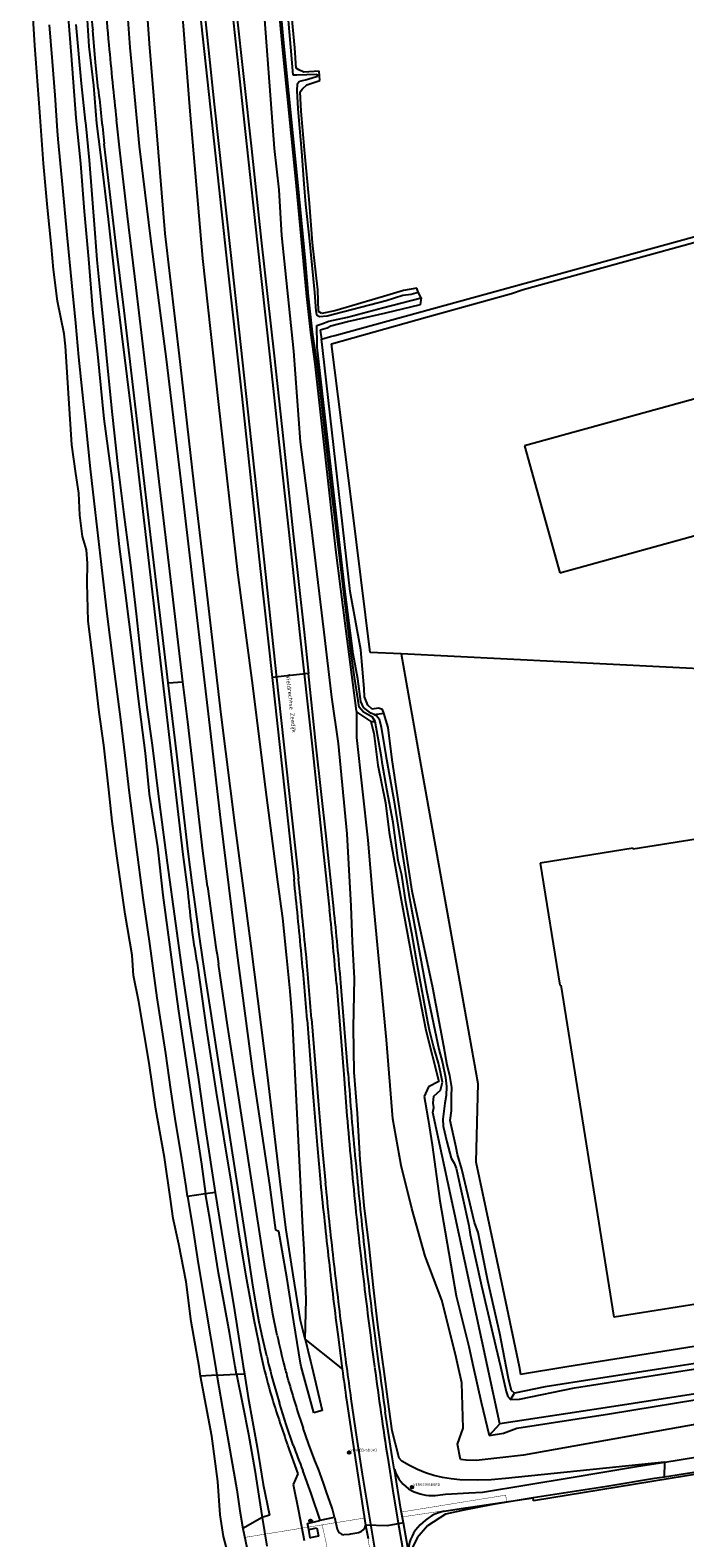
# Model space of a CAD drawing. Header units: metres. Extents: x 102000 to 105000, y 414600 to 420766.
# Tile 136 of 206: x 102595 to 102753, y 419359 to 419722. Entities that reach past the tile are written whole.
import ezdxf

# ---------------------------------------------------------------- set-up
doc = ezdxf.new("R2010")
doc.units = ezdxf.units.M
doc.layers.get('0').update_dxf_attribs({"color": 8})
doc.layers.add('00-Ontwerp DKIV', color=8, linetype='Continuous', lineweight=0)
doc.styles.add('MtXpl_NLCS-ISO', font='NLCS-ISO.ttf')
doc.styles.add('NLCS-ISO', font='NLCS-ISO.ttf')

msp = doc.modelspace()

# ---------------------------------------------------------------- linework, layer by layer
for p, q in [((102596.1, 419718.3), (102594.94, 419735.91)), ((102619.06, 419717.84), (102617.89, 419733.3)), ((102623.72, 419718.74), (102622.64, 419733.29)), ((102636.19, 419733.15), (102639.31, 419704.17)), ((102633.46, 419702.47), (102631.15, 419732.52)), ((102635.1, 419732.88), (102638.33, 419703.53)), ((102654.45, 419731.28), (102655.65, 419717.99)), ((102656.15, 419718.04), (102654.95, 419731.3)), ((102656.59, 419730.01), (102657.63, 419717.92)), ((102603.84, 419728.1), (102604.83, 419715.91)), ((102608.54, 419727.08), (102609.09, 419718.06)), ((102643.58, 419726.66), (102647.16, 419693.85)), ((102644.61, 419726.82), (102648.27, 419693.4)), ((102653.8, 419693.49), (102651.22, 419727.77)), ((102658.68, 419717.72), (102657.65, 419728.71)), ((102600.29, 419714.45), (102599.6, 419723.26)), ((102605.93, 419723.39), (102607.21, 419709.14)), ((102610.71, 419714.21), (102610.01, 419721.99)), ((102625.89, 419692.59), (102623.72, 419718.74)), ((102597.26, 419702.25), (102596.1, 419718.3)), ((102604.83, 419715.91), (102605.96, 419700.87)), ((102609.09, 419718.06), (102610.21, 419708.69)), ((102621.28, 419694.07), (102619.06, 419717.84)), ((102655.65, 419717.99), (102658.96, 419685.3)), ((102659.46, 419685.35), (102656.15, 419718.04)), ((102657.63, 419717.92), (102658.21, 419711.21)), ((102659.01, 419712.83), (102658.68, 419717.72)), ((102600.99, 419706.34), (102600.29, 419714.45)), ((102611.34, 419707.89), (102610.71, 419714.21)), ((102658.21, 419711.21), (102659.23, 419711.21)), ((102659.65, 419712.4), (102659.01, 419712.83)), ((102659.23, 419711.21), (102664, 419711.36)), ((102660.9, 419711.87), (102659.65, 419712.4)), ((102664.58, 419712.13), (102660.9, 419711.87)), ((102664, 419711.36), (102664.14, 419710.83)), ((102664.74, 419709.86), (102664.58, 419712.13)), ((102607.21, 419709.14), (102608.22, 419700.09)), ((102610.21, 419708.69), (102610.96, 419699.53)), ((102659.29, 419708.97), (102659.16, 419707.46)), ((102659.85, 419709.61), (102659.29, 419708.97)), ((102661.86, 419710.14), (102659.85, 419709.61)), ((102659.98, 419707.16), (102660.59, 419707.85)), ((102660.59, 419707.85), (102661.56, 419708.82)), ((102661.56, 419708.82), (102664.74, 419709.86)), ((102664.14, 419710.83), (102661.86, 419710.14)), ((102601.54, 419697.75), (102600.99, 419706.34)), ((102639.31, 419704.17), (102643.2, 419668.39)), ((102659.16, 419707.46), (102659.4, 419703.07)), ((102660.27, 419702.5), (102659.98, 419707.16)), ((102598.14, 419689.85), (102597.26, 419702.25)), ((102605.96, 419700.87), (102607.03, 419689.84)), ((102616.64, 419692.39), (102615.73, 419700.37)), ((102636.58, 419667), (102633.46, 419702.47)), ((102638.33, 419703.53), (102642.2, 419667.79)), ((102659.4, 419703.07), (102660.32, 419692.79)), ((102661.04, 419693.14), (102660.27, 419702.5)), ((102601.68, 419695.69), (102601.54, 419697.75)), ((102608.22, 419700.09), (102608.26, 419699.74)), ((102608.26, 419699.74), (102609.15, 419690.69)), ((102610.96, 419699.53), (102611.91, 419691.99)), ((102602.8, 419684.03), (102601.68, 419695.69)), ((102613.41, 419689.21), (102612.79, 419694.63)), ((102624.02, 419671.71), (102621.28, 419694.07)), ((102647.16, 419693.85), (102649.67, 419670.95)), ((102648.27, 419693.4), (102650.62, 419671.41)), ((102654.94, 419683.52), (102653.8, 419693.49)), ((102661.86, 419684.62), (102661.04, 419693.14)), ((102599.09, 419679.28), (102598.14, 419689.85)), ((102607.03, 419689.84), (102607.98, 419678.28)), ((102609.15, 419690.69), (102610.5, 419673.08)), ((102611.91, 419691.99), (102613.71, 419676.43)), ((102618.43, 419677.15), (102616.64, 419692.39)), ((102627.47, 419673.03), (102625.89, 419692.59)), ((102660.32, 419692.79), (102660.9, 419684.97)), ((102615.59, 419670.68), (102613.41, 419689.21)), ((102603.89, 419672.65), (102602.8, 419684.03)), ((102655.61, 419672.49), (102654.94, 419683.52)), ((102658.96, 419685.3), (102661.49, 419657.82)), ((102661.25, 419666.43), (102659.46, 419685.35)), ((102660.9, 419684.97), (102661.3, 419679.98)), ((102662.24, 419680.32), (102661.86, 419684.62)), ((102668.33, 419648.45), (102797.83, 419684.08)), ((102600.07, 419669.82), (102599.09, 419679.28)), ((102661.3, 419679.98), (102662.17, 419671.92)), ((102662.96, 419670.77), (102662.24, 419680.32)), ((102607.98, 419678.28), (102609.03, 419666.83)), ((102613.71, 419676.43), (102615.58, 419659.92)), ((102620.49, 419659.99), (102618.43, 419677.15)), ((102605.07, 419660.33), (102603.89, 419672.65)), ((102610.5, 419673.08), (102611.02, 419666.64)), ((102627.78, 419642.73), (102624.02, 419671.71)), ((102631.05, 419642.16), (102627.47, 419673.03)), ((102650.62, 419671.41), (102653.69, 419643.53)), ((102658.44, 419644.66), (102655.61, 419672.49)), ((102662.17, 419671.92), (102663.41, 419658.8)), ((102713.75, 419659.49), (102757.2, 419671.46)), ((102600.58, 419664.34), (102600.07, 419669.82)), ((102617.59, 419654.42), (102615.59, 419670.68)), ((102642.2, 419667.79), (102645.91, 419633.85)), ((102643.2, 419668.39), (102646.89, 419634.42)), ((102649.67, 419670.95), (102652.66, 419643.2)), ((102664.28, 419659.42), (102662.96, 419670.77)), ((102601.49, 419656.7), (102600.58, 419664.34)), ((102609.03, 419666.83), (102610.03, 419653.82)), ((102611.02, 419666.64), (102611.63, 419660.22)), ((102640.38, 419631.84), (102636.58, 419667)), ((102661.99, 419657.88), (102661.25, 419666.43)), ((102603.1, 419648.81), (102601.49, 419656.7)), ((102605.97, 419651.4), (102605.07, 419660.33)), ((102611.63, 419660.22), (102612.4, 419653.09)), ((102615.58, 419659.92), (102619.5, 419628.21)), ((102624.12, 419629.44), (102620.49, 419659.99)), ((102661.49, 419657.82), (102662.5, 419649.16)), ((102663, 419649.21), (102661.99, 419657.88)), ((102663.41, 419658.8), (102663.8, 419654.36)), ((102664.41, 419654.17), (102664.28, 419659.42)), ((102666.53, 419653.13), (102680.75, 419656.87)), ((102680.06, 419657.85), (102668.36, 419654.33)), ((102679.81, 419655.1), (102689.16, 419657.54)), ((102684.92, 419659.26), (102680.06, 419657.85)), ((102680.75, 419656.87), (102684.72, 419658.12)), ((102684.72, 419658.12), (102686.71, 419658.4)), ((102688.11, 419659.83), (102684.92, 419659.26)), ((102686.71, 419658.4), (102688.43, 419658.88)), ((102688.43, 419658.88), (102688.11, 419659.83)), ((102689.16, 419657.54), (102688.43, 419658.88)), ((102689.16, 419657.54), (102688.87, 419655.82)), ((102690.66, 419652.92), (102710.88, 419658.57)), ((102710.88, 419658.57), (102713.75, 419659.49)), ((102853.08, 419660.31), (102714.06, 419621.85)), ((102610.03, 419653.82), (102611.18, 419643.9)), ((102612.4, 419653.09), (102613.4, 419642.15)), ((102620.71, 419627.82), (102617.59, 419654.42)), ((102663.8, 419654.36), (102663.93, 419653.43)), ((102663.93, 419653.43), (102664.66, 419653.03)), ((102665.25, 419653.7), (102664.41, 419654.17)), ((102664.66, 419653.03), (102666.53, 419653.13)), ((102668.36, 419654.33), (102665.25, 419653.7)), ((102671.4, 419652.81), (102679.81, 419655.1)), ((102680.53, 419653.77), (102671.72, 419651.77)), ((102688.87, 419655.82), (102680.53, 419653.77)), ((102606.67, 419643.24), (102605.97, 419651.4)), ((102663.99, 419649.67), (102664.01, 419650.83)), ((102664.07, 419647.27), (102663.99, 419649.67)), ((102664.01, 419650.83), (102665.24, 419651.26)), ((102666.53, 419650.23), (102664.82, 419649.7)), ((102664.82, 419649.7), (102665.1, 419647.55)), ((102665.24, 419651.26), (102666.93, 419651.86)), ((102667.36, 419650.67), (102666.53, 419650.23)), ((102666.93, 419651.86), (102671.4, 419652.81)), ((102671.72, 419651.77), (102667.36, 419650.67)), ((102667.51, 419646.45), (102690.66, 419652.92)), ((102603.46, 419645.88), (102603.1, 419648.81)), ((102604.25, 419633.28), (102603.46, 419645.88)), ((102662.5, 419649.16), (102663.56, 419641.6)), ((102664.06, 419641.66), (102663, 419649.21)), ((102664.12, 419645.61), (102664.07, 419647.27)), ((102665.1, 419647.55), (102667.3, 419648.16)), ((102665.45, 419644.81), (102665.1, 419647.55)), ((102667.3, 419648.16), (102667.32, 419648.16)), ((102667.32, 419648.16), (102668.33, 419648.45)), ((102672.43, 419607.69), (102667.51, 419646.45)), ((102607.57, 419634.81), (102606.67, 419643.24)), ((102611.18, 419643.9), (102612.71, 419628.39)), ((102631.56, 419611.24), (102627.78, 419642.73)), ((102652.66, 419643.2), (102654.89, 419622.79)), ((102653.69, 419643.53), (102655.94, 419622.84)), ((102660.04, 419622.79), (102658.44, 419644.66)), ((102670.84, 419586.7), (102664.12, 419645.61)), ((102672.01, 419586.77), (102665.45, 419644.81)), ((102613.4, 419642.15), (102614.73, 419629.41)), ((102634.44, 419612.46), (102631.05, 419642.16)), ((102663.56, 419641.6), (102668.53, 419596.81)), ((102665.19, 419631.88), (102664.06, 419641.66)), ((102605.02, 419622.08), (102604.25, 419633.28)), ((102608.38, 419627.4), (102607.57, 419634.81)), ((102644.95, 419591.3), (102640.38, 419631.84)), ((102645.91, 419633.85), (102650.39, 419592.29)), ((102646.89, 419634.42), (102651.37, 419593.07)), ((102666.42, 419621.05), (102665.19, 419631.88)), ((102612.71, 419628.39), (102614.65, 419614.09)), ((102614.73, 419629.41), (102616.05, 419616.85)), ((102619.5, 419628.21), (102623.76, 419591.49)), ((102624.12, 419599.11), (102620.71, 419627.82)), ((102628.6, 419591.61), (102624.12, 419629.44)), ((102722.55, 419591.23), (102861.57, 419629.71)), ((102609.51, 419616.33), (102608.38, 419627.4)), ((102605.94, 419615.21), (102605.02, 419622.08)), ((102654.89, 419622.79), (102657.24, 419601.08)), ((102655.94, 419622.84), (102658.23, 419601.39)), ((102662.68, 419602.92), (102660.04, 419622.79)), ((102667.59, 419610.44), (102666.42, 419621.05)), ((102714.06, 419621.85), (102722.55, 419591.23)), ((102616.05, 419616.85), (102617.48, 419605.27)), ((102606.68, 419610.44), (102605.94, 419615.21)), ((102610.68, 419605.78), (102609.51, 419616.33)), ((102614.65, 419614.09), (102616.39, 419597.58)), ((102606.89, 419605.18), (102606.68, 419610.44)), ((102634.46, 419586.57), (102631.56, 419611.24)), ((102637.58, 419586.09), (102634.44, 419612.46)), ((102669.35, 419596.16), (102667.59, 419610.44)), ((102676.88, 419572.08), (102672.43, 419607.69)), ((102607.54, 419600.02), (102606.89, 419605.18)), ((102612.15, 419593.24), (102610.68, 419605.78)), ((102617.48, 419605.27), (102619.14, 419593.11)), ((102665.76, 419576.96), (102662.68, 419602.92)), ((102608.48, 419596.77), (102607.54, 419600.02)), ((102627.32, 419572.18), (102624.12, 419599.11)), ((102657.24, 419601.08), (102659.87, 419577.06)), ((102658.23, 419601.39), (102660.92, 419576.93)), ((102608.72, 419593.6), (102608.48, 419596.77)), ((102616.39, 419597.58), (102617.81, 419586.4)), ((102668.53, 419596.81), (102670.95, 419577.86)), ((102670.49, 419586.62), (102669.35, 419596.16)), ((102608.69, 419588.76), (102608.72, 419593.6)), ((102613.5, 419581.33), (102612.15, 419593.24)), ((102619.14, 419593.11), (102620.48, 419581.36)), ((102623.76, 419591.49), (102628.13, 419554.39)), ((102631.76, 419564.96), (102628.6, 419591.61)), ((102650.39, 419592.29), (102653.22, 419566.03)), ((102651.37, 419593.07), (102654.25, 419566.64)), ((102608.95, 419579.61), (102608.69, 419588.76)), ((102648.4, 419565.29), (102644.95, 419591.3)), ((102617.81, 419586.4), (102619.59, 419572.43)), ((102638.07, 419555.91), (102634.46, 419586.57)), ((102640.98, 419557.13), (102637.58, 419586.09)), ((102672.28, 419571.85), (102670.49, 419586.62)), ((102672.77, 419571.7), (102670.84, 419586.7)), ((102674.58, 419572.71), (102672.01, 419586.77)), ((102614.96, 419569.93), (102613.5, 419581.33)), ((102620.48, 419581.36), (102621.65, 419570.09)), ((102610.28, 419568.79), (102608.95, 419579.61)), ((102659.87, 419577.06), (102662.86, 419549.47)), ((102660.92, 419576.93), (102661.97, 419567.02)), ((102667.64, 419561.3), (102665.76, 419576.96)), ((102670.95, 419577.86), (102673.52, 419558.02)), ((102616.77, 419555.91), (102614.96, 419569.93)), ((102619.59, 419572.43), (102620.96, 419560.86)), ((102621.65, 419570.09), (102623.04, 419558.83)), ((102628.21, 419564.71), (102627.32, 419572.18)), ((102673.12, 419566.09), (102672.28, 419571.85)), ((102673.85, 419565.75), (102672.77, 419571.7)), ((102675.44, 419563.42), (102674.58, 419572.71)), ((102684.32, 419571.71), (102676.88, 419572.08)), ((102771.51, 419567.35), (102684.32, 419571.71)), ((102684.32, 419571.71), (102689.06, 419544.92)), ((102684.32, 419571.71), (102689.06, 419544.92)), ((102611.55, 419557.64), (102610.28, 419568.79)), ((102661.97, 419567.02), (102653.22, 419566.03)), ((102653.22, 419566.03), (102656.26, 419538.16)), ((102654.25, 419566.64), (102657.27, 419538.78)), ((102663.86, 419549.31), (102661.97, 419567.02)), ((102673.96, 419560.46), (102673.12, 419566.09)), ((102628.21, 419564.71), (102631.76, 419564.96)), ((102630.25, 419547.53), (102628.21, 419564.71)), ((102632.9, 419555.33), (102631.76, 419564.96)), ((102651.97, 419537.09), (102648.4, 419565.29)), ((102674.63, 419560.24), (102673.85, 419565.75)), ((102675.52, 419561.39), (102675.44, 419563.42)), ((102620.96, 419560.86), (102622.63, 419547.84)), ((102623.04, 419558.83), (102624.35, 419549.75)), ((102669.22, 419550.11), (102667.64, 419561.3)), ((102674.23, 419558.91), (102673.96, 419560.46)), ((102675.24, 419557.68), (102674.23, 419558.91)), ((102675.26, 419558.78), (102674.63, 419560.24)), ((102677, 419557.45), (102675.26, 419558.78)), ((102676.32, 419559.35), (102675.52, 419561.39)), ((102677.36, 419558.39), (102676.32, 419559.35)), ((102678.87, 419558.63), (102677.36, 419558.39)), ((102679.85, 419558.34), (102678.87, 419558.63)), ((102972.03, 419561.66), (102740.24, 419524.66)), ((102612.67, 419549.76), (102611.55, 419557.64)), ((102617.81, 419547.27), (102616.77, 419555.91)), ((102636.58, 419524.28), (102632.9, 419555.33)), ((102640.87, 419531.62), (102638.07, 419555.91)), ((102644.31, 419530.37), (102640.98, 419557.13)), ((102673.52, 419558.02), (102673.62, 419557.67)), ((102673.62, 419557.67), (102676.99, 419555.44)), ((102673.67, 419551.58), (102673.62, 419557.67)), ((102677.45, 419556.46), (102675.24, 419557.68)), ((102676.99, 419555.44), (102678.1, 419555.42)), ((102676.99, 419555.44), (102677.72, 419552.62)), ((102677.83, 419557.1), (102677, 419557.45)), ((102678.1, 419555.42), (102677.45, 419556.46)), ((102677.83, 419557.1), (102680.13, 419557.45)), ((102677.83, 419557.1), (102678.42, 419556.85)), ((102679.58, 419546.8), (102678.1, 419555.42)), ((102678.42, 419556.85), (102679.01, 419556.05)), ((102679.01, 419556.05), (102679.47, 419554.09)), ((102680.13, 419557.45), (102679.85, 419558.34)), ((102681.23, 419553.96), (102680.13, 419557.45)), ((102628.13, 419554.39), (102631.75, 419523.39)), ((102676.37, 419526.88), (102673.67, 419551.58)), ((102677.72, 419552.62), (102678.67, 419544.91)), ((102679.47, 419554.09), (102680.62, 419547.23)), ((102682.18, 419546.21), (102681.23, 419553.96)), ((102613.9, 419539), (102612.67, 419549.76)), ((102622.63, 419547.84), (102623.65, 419537.96)), ((102624.35, 419549.75), (102626.06, 419536.1)), ((102662.86, 419549.47), (102665.25, 419527.28)), ((102666.27, 419527.79), (102663.86, 419549.31)), ((102671.28, 419528.4), (102669.22, 419550.11)), ((102618.9, 419538.26), (102617.81, 419547.27)), ((102633, 419524.13), (102630.25, 419547.53)), ((102678.67, 419544.91), (102680.54, 419535.85)), ((102679.83, 419545.11), (102679.58, 419546.8)), ((102680.89, 419539.13), (102679.83, 419545.11)), ((102680.62, 419547.23), (102682.57, 419536.52)), ((102683.6, 419536.65), (102682.18, 419546.21)), ((102689.06, 419544.92), (102702.82, 419468.21)), ((102689.06, 419544.92), (102702.82, 419468.21)), ((102614.68, 419531.39), (102613.9, 419539)), ((102620.49, 419525.79), (102618.9, 419538.26)), ((102623.65, 419537.96), (102625.62, 419525.26)), ((102654.62, 419516.78), (102651.97, 419537.09)), ((102656.26, 419538.16), (102658.51, 419517.43)), ((102657.27, 419538.78), (102659.57, 419517.62)), ((102682.37, 419531.12), (102680.89, 419539.13)), ((102626.06, 419536.1), (102627.99, 419521.4)), ((102680.54, 419535.85), (102681.47, 419528.71)), ((102682.57, 419536.52), (102686.16, 419513.79)), ((102687, 419514.54), (102683.6, 419536.65)), ((102615.81, 419523.09), (102614.68, 419531.39)), ((102644.83, 419499.72), (102640.87, 419531.62)), ((102648.18, 419501.37), (102644.31, 419530.37)), ((102683.62, 419521.98), (102682.37, 419531.12)), ((102665.25, 419527.28), (102667.09, 419509.95)), ((102668.1, 419510.31), (102666.27, 419527.79)), ((102672.31, 419510.92), (102671.28, 419528.4)), ((102677.49, 419513.51), (102676.37, 419526.88)), ((102681.47, 419528.71), (102684.16, 419513.34)), ((102617.85, 419509.01), (102615.81, 419523.09)), ((102622.14, 419512.94), (102620.49, 419525.79)), ((102625.62, 419525.26), (102626.91, 419513.58)), ((102631.75, 419523.39), (102632.93, 419514.28)), ((102633.97, 419516.53), (102633, 419524.13)), ((102637.69, 419515.7), (102636.58, 419524.28)), ((102740.21, 419524.88), (102717.85, 419521.31)), ((102740.24, 419524.66), (102740.21, 419524.88)), ((102627.99, 419521.4), (102629.92, 419506.79)), ((102684.46, 419518.4), (102683.62, 419521.98)), ((102717.85, 419521.31), (102722.56, 419491.88)), ((102634.76, 419510.76), (102633.97, 419516.53)), ((102655.78, 419508.08), (102654.62, 419516.78)), ((102685.45, 419511.89), (102684.46, 419518.4)), ((102623.76, 419501.94), (102622.14, 419512.94)), ((102626.91, 419513.58), (102628.73, 419499.89)), ((102680.8, 419478.72), (102677.49, 419513.51)), ((102684.16, 419513.34), (102687.11, 419497.22)), ((102686.06, 419508.55), (102685.45, 419511.89)), ((102686.16, 419513.79), (102690.42, 419490.66)), ((102691.98, 419491.24), (102687, 419514.54)), ((102619.5, 419499.12), (102617.85, 419509.01)), ((102635.66, 419504.18), (102634.76, 419510.76)), ((102656.8, 419498.49), (102655.78, 419508.08)), ((102672.64, 419502.41), (102672.31, 419510.92)), ((102686.9, 419504.47), (102686.06, 419508.55)), ((102629.92, 419506.79), (102631.59, 419495.05)), ((102636.53, 419498.12), (102635.66, 419504.18)), ((102688.3, 419496.57), (102686.9, 419504.47)), ((102625.58, 419488.83), (102623.76, 419501.94)), ((102652.19, 419469.67), (102648.18, 419501.37)), ((102673.07, 419493.5), (102672.64, 419502.41)), ((102619.83, 419494.26), (102619.5, 419499.12)), ((102628.73, 419499.89), (102630.64, 419486.21)), ((102637.26, 419493.25), (102636.53, 419498.12)), ((102642.52, 419482.28), (102640.31, 419496.96)), ((102648.67, 419470.53), (102644.83, 419499.72)), ((102657.56, 419490.44), (102656.8, 419498.49)), ((102687.11, 419497.22), (102690.28, 419481.1)), ((102621.16, 419487.9), (102619.83, 419494.26)), ((102631.59, 419495.05), (102633.43, 419482.63)), ((102635.36, 419496.08), (102637.43, 419481.13)), ((102638.31, 419486.59), (102637.26, 419493.25)), ((102672.81, 419481.73), (102673.07, 419493.5)), ((102690.77, 419483.1), (102688.3, 419496.57)), ((102658.13, 419483.57), (102657.56, 419490.44)), ((102668.74, 419492.3), (102669.66, 419481.29)), ((102670.71, 419481.48), (102669.81, 419492.46)), ((102690.42, 419490.66), (102693.39, 419476.47)), ((102694.59, 419477.25), (102691.98, 419491.24)), ((102722.56, 419491.88), (102722.77, 419491.93)), ((102722.77, 419491.93), (102735.55, 419411.95)), ((102623.62, 419473.14), (102621.16, 419487.9)), ((102627.59, 419475.43), (102625.58, 419488.83)), ((102630.64, 419486.21), (102632.56, 419473.3)), ((102639.88, 419476.05), (102638.31, 419486.59)), ((102633.43, 419482.63), (102635.41, 419469.76)), ((102660.61, 419433.47), (102658.13, 419483.57)), ((102661.69, 419483.59), (102662.49, 419472.93)), ((102662.75, 419483.79), (102663.6, 419472.96)), ((102691.14, 419481.07), (102690.77, 419483.1)), ((102637.43, 419481.13), (102639.79, 419466.08)), ((102644.9, 419466.84), (102642.52, 419482.28)), ((102669.66, 419481.29), (102670.48, 419470.36)), ((102671.55, 419470.66), (102670.71, 419481.48)), ((102672.99, 419470.98), (102672.81, 419481.73)), ((102682.3, 419459.71), (102680.8, 419478.72)), ((102690.28, 419481.1), (102693.41, 419468.69)), ((102692.13, 419477.2), (102691.14, 419481.07)), ((102628.87, 419466.75), (102627.59, 419475.43)), ((102643.69, 419451.5), (102639.88, 419476.05)), ((102693.33, 419473.13), (102692.13, 419477.2)), ((102693.39, 419476.47), (102694.25, 419473.19)), ((102695.38, 419472.66), (102694.59, 419477.25)), ((102625.2, 419462.07), (102623.62, 419473.14)), ((102632.56, 419473.3), (102634.31, 419461.3)), ((102662.49, 419472.93), (102663.21, 419463.97)), ((102663.6, 419472.96), (102664.29, 419464.03)), ((102693.8, 419470.91), (102693.33, 419473.13)), ((102694.25, 419473.19), (102695, 419469.7)), ((102696.04, 419470.11), (102695.38, 419472.66)), ((102635.41, 419469.76), (102637.18, 419457.14)), ((102652.72, 419443.82), (102648.67, 419470.53)), ((102655.14, 419444.61), (102652.19, 419469.67)), ((102670.48, 419470.36), (102671.26, 419460.42)), ((102673.8, 419461.01), (102672.99, 419470.98)), ((102693.41, 419468.69), (102690.89, 419467.4)), ((102693.79, 419466.6), (102694.26, 419468.5)), ((102694.26, 419468.5), (102693.8, 419470.91)), ((102695, 419469.7), (102695.27, 419467.46)), ((102696.54, 419467.28), (102696.04, 419470.11)), ((102702.82, 419468.21), (102702.3, 419449.36)), ((102702.82, 419468.21), (102702.3, 419449.36)), ((102629.98, 419459.23), (102628.87, 419466.75)), ((102639.79, 419466.08), (102643.36, 419444.21)), ((102648.22, 419445.47), (102644.9, 419466.84)), ((102690.89, 419467.4), (102689.89, 419465.11)), ((102689.89, 419465.11), (102690.1, 419463.68)), ((102692.06, 419463.49), (102692.21, 419465.18)), ((102692.21, 419465.18), (102693.79, 419466.6)), ((102695.16, 419465.31), (102694.86, 419463.49)), ((102695.27, 419467.46), (102695.16, 419465.31)), ((102696.43, 419461.62), (102696.49, 419465.27)), ((102696.49, 419465.27), (102696.54, 419467.28)), ((102627.29, 419450.37), (102625.2, 419462.07)), ((102634.31, 419461.3), (102636.24, 419448.78)), ((102663.21, 419463.97), (102664.12, 419453.33)), ((102664.29, 419464.03), (102665.18, 419453.41)), ((102674.48, 419449.83), (102673.8, 419461.01)), ((102690.1, 419463.68), (102690.84, 419459.52)), ((102691.93, 419461.21), (102692.23, 419462.4)), ((102692.81, 419457.16), (102691.93, 419461.21)), ((102692.23, 419462.4), (102692.06, 419463.49)), ((102694.86, 419463.49), (102694.38, 419459.64)), ((102696.15, 419459.34), (102696.43, 419461.62)), ((102631.33, 419451.08), (102629.98, 419459.23)), ((102637.18, 419457.14), (102639.55, 419441.93)), ((102684.29, 419448.45), (102682.3, 419459.71)), ((102690.84, 419459.52), (102691.79, 419453.46)), ((102705.12, 419400), (102692.81, 419457.16)), ((102694.38, 419459.64), (102694.45, 419457.91)), ((102694.45, 419457.91), (102695.35, 419454.16)), ((102697.54, 419452.79), (102696.15, 419459.34)), ((102664.12, 419453.33), (102664.9, 419444.33)), ((102665.18, 419453.41), (102666.06, 419444.23)), ((102691.79, 419453.46), (102693.68, 419439.98)), ((102695.35, 419454.16), (102696.37, 419450.24)), ((102735.64, 419411.97), (102995, 419453.37)), ((102628.76, 419440.37), (102627.29, 419450.37)), ((102632.5, 419443.38), (102631.33, 419451.08)), ((102646.8, 419431.52), (102643.69, 419451.5)), ((102675.39, 419438.86), (102674.48, 419449.83)), ((102696.37, 419450.24), (102697.07, 419449)), ((102697.87, 419451.1), (102697.54, 419452.79)), ((102698.93, 419447.59), (102697.87, 419451.1)), ((102636.24, 419448.78), (102637.18, 419441.66)), ((102686.9, 419438.14), (102684.29, 419448.45)), ((102697.07, 419449), (102697.61, 419447.83)), ((102697.61, 419447.83), (102700.62, 419434.03)), ((102702.02, 419434.73), (102698.93, 419447.59)), ((102702.3, 419449.36), (102708.14, 419421.82)), ((102702.3, 419449.36), (102708.14, 419421.82)), ((102632.83, 419440.96), (102632.5, 419443.38)), ((102643.36, 419444.21), (102645.29, 419431.43)), ((102650.46, 419430.95), (102648.22, 419445.47)), ((102654.16, 419432.92), (102652.72, 419443.82)), ((102656.52, 419433.52), (102655.14, 419444.61)), ((102629.43, 419435.68), (102628.76, 419440.37)), ((102637.18, 419441.66), (102632.83, 419440.96)), ((102632.83, 419440.96), (102634.08, 419433.85)), ((102639.55, 419441.93), (102637.18, 419441.66)), ((102638.34, 419435.19), (102637.18, 419441.66)), ((102639.55, 419441.93), (102641.98, 419426.62)), ((102676.59, 419429.1), (102675.39, 419438.86)), ((102693.68, 419439.98), (102697.56, 419417.07)), ((102630.75, 419429.47), (102629.43, 419435.68)), ((102640.28, 419422.59), (102638.34, 419435.19)), ((102690.13, 419426.62), (102686.9, 419438.14)), ((102634.08, 419433.85), (102635.45, 419424.82)), ((102648.52, 419420.19), (102646.8, 419431.52)), ((102654.84, 419432.58), (102654.16, 419432.92)), ((102656.76, 419421.52), (102654.84, 419432.58)), ((102656.66, 419432.96), (102656.52, 419433.52)), ((102658.3, 419422.08), (102656.66, 419432.96)), ((102660.93, 419428.21), (102660.61, 419433.47)), ((102700.62, 419434.03), (102700.92, 419431.86)), ((102700.92, 419431.86), (102703.71, 419419.44)), ((102702.85, 419432.35), (102702.02, 419434.73)), ((102705.18, 419420.71), (102702.85, 419432.35)), ((102632.49, 419420.4), (102630.75, 419429.47)), ((102645.29, 419431.43), (102646.9, 419421.88)), ((102651.58, 419423.61), (102650.46, 419430.95)), ((102661.4, 419416.21), (102660.93, 419428.21)), ((102677.65, 419419.09), (102676.59, 419429.1)), ((102635.45, 419424.82), (102637.26, 419413.83)), ((102641.98, 419426.62), (102644.15, 419413.54)), ((102694.09, 419416), (102690.13, 419426.62)), ((102641.58, 419415.68), (102640.28, 419422.59)), ((102646.9, 419421.88), (102648.82, 419411.34)), ((102652.42, 419418.49), (102651.58, 419423.61)), ((102658.46, 419410.78), (102656.76, 419421.52)), ((102660.06, 419411.12), (102658.3, 419422.08)), ((102708.1, 419407.99), (102705.18, 419420.71)), ((102708.14, 419421.82), (102712.74, 419400)), ((102708.14, 419421.82), (102712.74, 419400)), ((102633.74, 419410.9), (102632.49, 419420.4)), ((102649.32, 419415.3), (102648.52, 419420.19)), ((102653.44, 419412.65), (102652.42, 419418.49)), ((102678.72, 419410.05), (102677.65, 419419.09)), ((102697.56, 419417.07), (102700.62, 419404.89)), ((102703.71, 419419.44), (102706.45, 419407.8)), ((102637.26, 419413.83), (102639.56, 419400)), ((102642.98, 419408.21), (102641.58, 419415.68)), ((102644.15, 419413.54), (102646.27, 419400.14)), ((102650.13, 419410.7), (102649.32, 419415.3)), ((102661.18, 419406.65), (102661.4, 419416.21)), ((102697.42, 419402.9), (102694.09, 419416)), ((102635.63, 419400), (102633.74, 419410.9)), ((102648.82, 419411.34), (102649.95, 419405.91)), ((102650.88, 419407.03), (102650.13, 419410.7)), ((102654.48, 419407.51), (102653.44, 419412.65)), ((102660.04, 419400.82), (102658.46, 419410.78)), ((102661.18, 419406.65), (102660.06, 419411.12)), ((102679.95, 419400.52), (102678.72, 419410.05)), ((102735.55, 419411.95), (102735.64, 419411.97)), ((102644.36, 419400), (102642.98, 419408.21)), ((102651.94, 419402.53), (102650.88, 419407.03)), ((102669.44, 419400), (102661.18, 419406.65)), ((102661.18, 419406.65), (102662.51, 419401.34)), ((102669.12, 419407.18), (102670.05, 419400)), ((102706.45, 419407.8), (102708.23, 419400)), ((102709.61, 419400), (102708.1, 419407.99)), ((102724.26, 419400), (102769.34, 419407.23)), ((102724.26, 419400), (102769.34, 419407.23)), ((102698.09, 419400), (102697.42, 419402.9)), ((102700.62, 419404.89), (102701.71, 419400)), ((102636.02, 419397.74), (102635.63, 419400)), ((102639.56, 419400), (102639.91, 419397.92)), ((102644.66, 419398.17), (102644.36, 419400)), ((102646.27, 419400.14), (102646.29, 419400)), ((102646.29, 419400), (102646.57, 419398.28)), ((102660.27, 419400), (102660.04, 419400.82)), ((102663.32, 419388.91), (102660.27, 419400)), ((102662.51, 419401.34), (102662.83, 419400)), ((102662.83, 419400), (102665.29, 419389.42)), ((102670.12, 419399.45), (102669.44, 419400)), ((102670.05, 419400), (102670.1, 419399.59)), ((102670.1, 419399.59), (102670.12, 419399.45)), ((102680.03, 419400), (102679.95, 419400.52)), ((102681.46, 419389.73), (102680.03, 419400)), ((102698.98, 419396.08), (102698.09, 419400)), ((102701.71, 419400), (102703.64, 419391.41)), ((102708.08, 419386.24), (102705.12, 419400)), ((102708.23, 419400), (102709.6, 419394.03)), ((102710.24, 419396.73), (102709.61, 419400)), ((102712.74, 419400), (102713.11, 419398.21)), ((102712.74, 419400), (102713.11, 419398.21)), ((102713.11, 419398.21), (102724.26, 419400)), ((102713.11, 419398.21), (102724.26, 419400)), ((102832.52, 419400), (102713.76, 419378.67)), ((102726.08, 419394.88), (102758.84, 419400)), ((102750.49, 419400), (102727.2, 419396.41)), ((102734.5, 419388.66), (102803.95, 419400)), ((102797.28, 419400), (102734.5, 419390.21)), ((102761.99, 419401.77), (102750.49, 419400)), ((102639.91, 419397.92), (102636.02, 419397.74)), ((102638.7, 419383.25), (102636.02, 419397.74)), ((102639.91, 419397.92), (102644.66, 419398.17)), ((102639.91, 419397.92), (102641.32, 419390.03)), ((102644.66, 419398.17), (102646.57, 419398.28)), ((102644.66, 419398.17), (102646.16, 419390.62)), ((102646.57, 419398.28), (102647.44, 419392.58)), ((102699.29, 419385.17), (102698.98, 419396.08)), ((102710.93, 419394.24), (102710.24, 419396.73)), ((102727.2, 419396.41), (102719.04, 419395.16)), ((102647.44, 419392.58), (102648.52, 419386.8)), ((102671.18, 419391.99), (102672.43, 419383.41)), ((102672.23, 419392.24), (102673.56, 419383.02)), ((102709.6, 419394.03), (102710.06, 419392.78)), ((102710.06, 419392.78), (102710.68, 419392.1)), ((102710.68, 419392.1), (102711.66, 419393.64)), ((102710.68, 419392.1), (102712.82, 419392.2)), ((102711.66, 419393.64), (102710.93, 419394.24)), ((102719.04, 419395.16), (102711.66, 419393.64)), ((102712.82, 419392.2), (102726.08, 419394.88)), ((102641.32, 419390.03), (102642.74, 419381.78)), ((102646.16, 419390.62), (102647.55, 419383.71)), ((102656.63, 419386.04), (102655.01, 419391.17)), ((102665.29, 419389.42), (102663.32, 419388.91)), ((102682.17, 419378.28), (102680.51, 419389.12)), ((102682.16, 419384.5), (102681.46, 419389.73)), ((102703.64, 419391.41), (102705.5, 419383.4)), ((102734.5, 419390.21), (102708.08, 419386.24)), ((102712.17, 419385.21), (102734.5, 419388.66)), ((102648.52, 419386.8), (102649.67, 419380.57)), ((102658.33, 419381.09), (102656.63, 419386.04)), ((102662, 419381.49), (102660.72, 419385.19)), ((102683.82, 419377.96), (102682.16, 419384.5)), ((102697.86, 419381.36), (102699.29, 419385.17)), ((102705.5, 419383.4), (102708.08, 419386.24)), ((102708.97, 419383.98), (102712.17, 419385.21)), ((102640.18, 419372.33), (102638.7, 419383.25)), ((102642.74, 419381.78), (102643.94, 419374.89)), ((102647.55, 419383.71), (102649.07, 419375.04)), ((102656.95, 419381.12), (102659.42, 419374.19)), ((102663.51, 419377.37), (102662, 419381.49)), ((102672.43, 419383.41), (102673.86, 419373.89)), ((102673.56, 419383.02), (102674.94, 419374.07)), ((102698.65, 419377.61), (102697.86, 419381.36)), ((102705.5, 419383.4), (102708.97, 419383.98)), ((102649.67, 419380.57), (102651.05, 419371.59)), ((102664.39, 419375.26), (102663.51, 419377.37)), ((102671.34, 419379.3), (102672.24, 419379.3)), ((102681.09, 419377.94), (102682.32, 419370.07)), ((102682.68, 419375.37), (102682.17, 419378.28)), ((102684.52, 419377.26), (102683.82, 419377.96)), ((102686.34, 419376.18), (102684.52, 419377.26)), ((102699.99, 419377.45), (102698.65, 419377.61)), ((102702.37, 419377.42), (102699.99, 419377.45)), ((102713.76, 419378.67), (102702.37, 419377.42)), ((102747.8, 419377.01), (102709.47, 419373.02)), ((102790.19, 419379.78), (102716.21, 419367.71)), ((102740.99, 419375.92), (102747.8, 419377.01)), ((102747.8, 419373.41), (102747.82, 419377.02)), ((102747.8, 419377.01), (102747.82, 419377.02)), ((102747.82, 419377.02), (102755.21, 419378.2)), ((102643.94, 419374.89), (102644.7, 419370.3)), ((102649.07, 419375.04), (102650.36, 419366.69)), ((102659.42, 419374.19), (102658.32, 419371.61)), ((102662.64, 419369.44), (102660.66, 419374.94)), ((102665.58, 419371.95), (102664.39, 419375.26)), ((102673.86, 419373.89), (102675.75, 419361.81)), ((102674.94, 419374.07), (102678.06, 419355.33)), ((102682.69, 419375.33), (102682.68, 419375.37)), ((102682.7, 419375.29), (102682.69, 419375.33)), ((102684.28, 419365.64), (102682.7, 419375.29)), ((102688.23, 419375.23), (102686.34, 419376.18)), ((102690.19, 419374.43), (102688.23, 419375.23)), ((102692.21, 419373.78), (102690.19, 419374.43)), ((102694.27, 419373.29), (102692.21, 419373.78)), ((102725.28, 419373.33), (102740.99, 419375.92)), ((102747.8, 419373.41), (102745.35, 419373.03)), ((102761.6, 419375.55), (102747.8, 419373.41)), ((102640.75, 419364.26), (102640.18, 419372.33)), ((102644.7, 419370.3), (102645.45, 419365.28)), ((102651.05, 419371.59), (102652.6, 419364.25)), ((102658.32, 419371.61), (102659.59, 419365.23)), ((102666.31, 419369.76), (102665.58, 419371.95)), ((102667.25, 419367.24), (102666.31, 419369.76)), ((102682.32, 419370.07), (102683.47, 419363.22)), ((102686.47, 419370.97), (102687.37, 419370.97)), ((102696.36, 419372.95), (102694.27, 419373.29)), ((102698.47, 419372.77), (102696.36, 419372.95)), ((102702.61, 419372.68), (102698.47, 419372.77)), ((102706.04, 419372.77), (102702.61, 419372.68)), ((102703.93, 419369.74), (102725.28, 419373.33)), ((102709.47, 419373.02), (102706.04, 419372.77)), ((102733.87, 419371.12), (102716.11, 419368.42)), ((102745.35, 419373.03), (102733.87, 419371.12)), ((102650.36, 419366.69), (102650.86, 419363.63)), ((102664.78, 419362.98), (102662.64, 419369.44)), ((102667.51, 419366.38), (102667.25, 419367.24)), ((102667.77, 419365.63), (102667.51, 419366.38)), ((102692.5, 419368.94), (102695.01, 419369.24)), ((102695.01, 419369.24), (102697.88, 419369.45)), ((102697.88, 419369.45), (102700.66, 419369.58)), ((102705.97, 419366.69), (102699.44, 419365.4)), ((102699.82, 419365.96), (102701.06, 419366.14)), ((102700.66, 419369.58), (102703.93, 419369.74)), ((102701.06, 419366.14), (102716.11, 419368.42)), ((102716.11, 419368.42), (102705.97, 419366.69)), ((102716.21, 419367.71), (102716.11, 419368.42)), ((102641.52, 419359.06), (102640.75, 419364.26)), ((102645.45, 419365.28), (102646.18, 419361.03)), ((102650.86, 419363.63), (102646.18, 419361.03)), ((102651.05, 419363.7), (102650.86, 419363.63)), ((102650.86, 419363.63), (102651.98, 419356.73)), ((102652.6, 419364.25), (102651.05, 419363.7)), ((102659.59, 419365.23), (102660.98, 419358.14)), ((102661.76, 419362.2), (102664.7, 419362.91)), ((102662.9, 419363.03), (102662.1, 419363.03)), ((102662.16, 419362.93), (102662.1, 419363.03)), ((102662.1, 419363.03), (102662.1, 419362.68)), ((102662.16, 419362.87), (102662.1, 419362.68)), ((102662.9, 419362.68), (102662.1, 419362.68)), ((102662.84, 419362.93), (102662.16, 419362.93)), ((102662.16, 419362.87), (102662.16, 419362.93)), ((102662.84, 419362.87), (102662.16, 419362.87)), ((102662.2, 419362.83), (102662.17, 419362.73)), ((102662.84, 419362.73), (102662.17, 419362.73)), ((102662.8, 419362.83), (102662.2, 419362.83)), ((102662.8, 419362.83), (102662.84, 419362.73)), ((102662.84, 419362.93), (102662.9, 419363.03)), ((102662.84, 419362.87), (102662.84, 419362.93)), ((102662.84, 419362.87), (102662.9, 419362.68)), ((102662.9, 419363.03), (102662.9, 419362.68)), ((102664.7, 419362.91), (102664.78, 419362.98)), ((102664.78, 419362.98), (102668.27, 419363.76)), ((102668.27, 419363.76), (102667.77, 419365.63)), ((102668.27, 419363.76), (102668.93, 419360.84)), ((102683.47, 419363.22), (102684.68, 419356.31)), ((102684.87, 419362.35), (102684.28, 419365.64)), ((102694.97, 419364.49), (102690.67, 419361.63)), ((102694.68, 419365.21), (102699.82, 419365.96)), ((102699.44, 419365.4), (102694.97, 419364.49)), ((102643.21, 419352.7), (102641.52, 419359.06)), ((102646.18, 419361.03), (102647.15, 419356.43)), ((102661.78, 419362.2), (102661.76, 419362.2)), ((102662.06, 419360.74), (102661.78, 419362.2)), ((102662.06, 419360.74), (102663.99, 419361.14)), ((102662.44, 419358.75), (102662.06, 419360.74)), ((102664.39, 419359.18), (102662.44, 419358.75)), ((102663.99, 419361.14), (102664.39, 419359.18)), ((102670.49, 419359.52), (102671.89, 419359.68)), ((102671.89, 419359.68), (102672.17, 419359.71)), ((102672.17, 419359.71), (102674.09, 419360.07)), ((102680.93, 419361.64), (102675.75, 419361.81)), ((102675.75, 419361.81), (102676.35, 419358.61)), ((102684.87, 419362.35), (102680.93, 419361.64)), ((102686.01, 419355.94), (102684.87, 419362.35)), ((102690.67, 419361.63), (102688.21, 419358.78)), ((102662.35, 419358.75), (102662.44, 419358.75)), ((102688.21, 419358.78), (102686.61, 419355.43))]:
    msp.add_line(p, q)
for centre, radius in [((102671.79, 419379.3), 0.3), ((102671.79, 419379.3), 0.112), ((102686.92, 419370.97), 0.3), ((102686.92, 419370.97), 0.112), ((102662.5, 419363.12), 0.0908)]:
    msp.add_circle(centre, radius)
for centre, radius, start, end in [((103206.98, 419774.42), 595.72, 183.24728, 185.3874), ((103315.76, 419782.55), 708.34, 183.42739, 184.90396), ((103541.07, 419803.6), 931.08, 185.24479, 186.36548), ((107447.16, 420229.7), 4863.89, 186.15869, 186.3158), ((103478.02, 419623.7), 847.24, 187.32333, 188.60281), ((97412.85, 418985.59), 5272.55, 5.59026, 5.7892), ((99893.37, 419229.68), 2781.15, 5.56568, 5.94273), ((102822.52, 419530.26), 190.26, 184.8176, 190.349), ((101822.15, 419421.83), 849.52, 4.75867, 5.95439), ((100795.4, 419321.88), 1882.16, 5.19985, 5.74565), ((101626.97, 419400.87), 1038.02, 4.57072, 5.43648), ((101042.32, 419351.58), 1625.82, 4.66438, 5.21719), ((103427.26, 419523.76), 757.57, 184.01967, 185.61626), ((104532.03, 419622.74), 1867.84, 184.98537, 185.66213), ((103787.73, 419551.91), 1119.09, 185.24449, 186.31519), ((104167.12, 419594.45), 1509.71, 185.70682, 186.42307), ((103484.51, 419520.59), 822.01, 185.33031, 186.61755), ((104142.68, 419593.11), 1477.49, 186.00853, 186.78277), ((103864.53, 419559.55), 1196.27, 186.27421, 187.18524), ((103833.01, 419557.41), 1173.55, 186.45072, 187.35498), ((103793.59, 419551.11), 1132.56, 186.34914, 187.27949), ((103880.74, 419562.94), 1213.82, 186.82881, 187.71443), ((103702.91, 419539.89), 1033.46, 187.22466, 187.77978), ((102833.13, 419445.33), 182.62, 191.9519, 194.3709), ((103789.03, 419550.23), 1127.92, 187.26486, 187.65432), ((102778.73, 419429.9), 131, 190.5515, 193.1949), ((102822.39, 419442.57), 175.09, 193.2189, 194.0718), ((102778.73, 419429.9), 131, 193.1949, 196.8876), ((102822.39, 419442.57), 175.09, 194.0718, 197.071), ((102833.13, 419445.33), 182.62, 194.3709, 195.4684), ((103400.6, 419498.6), 737.18, 187.72985, 188.31516), ((103789.03, 419550.23), 1127.92, 187.65432, 188.05198), ((103880.74, 419562.94), 1213.82, 187.71443, 187.71838), ((103806.71, 419551.39), 1138.91, 187.64302, 188.76022), ((103702.91, 419539.89), 1033.46, 187.77978, 188.38875), ((102875.61, 419458.91), 227.18, 195.9137, 198.9359), ((103171.08, 419558.22), 543.78, 197.8152, 199.0066), ((102807.64, 419434.31), 158.52, 199.6196, 201.9946), ((102691.09, 419377.75), 8.74, 196.3509, 240.711), ((102692.05, 419381.01), 12.08, 244.3024, 272.1215), ((102697.48, 419353.65), 11.89, 103.6379, 136.1655), ((102670.69, 419361.34), 1.84, 195.8773, 263.5579), ((102673.62, 419362.18), 2.16, 282.4255, 350.1356), ((102695.69, 419354.91), 9.73, 134.2177, 173.9621)]:
    msp.add_arc(centre, radius, start, end)
at = {"layer": '00-Ontwerp DKIV', "transparency": 33554687, "const_width": 0.1}
msp.add_lwpolyline([(102684.2, 419364.94), (102709.5, 419369.04), (102709.74, 419367.51), (102684.4, 419363.77)], close=True, dxfattribs=at)
msp.add_lwpolyline([(102665.29, 419361.88, -0.063838), (102667, 419349.34), (102667.03, 419344.83), (102670.54, 419344.86, -0.92523), (102678.48, 419345.54), (102675.52, 419363.53), (102665.29, 419361.88, -0.063838)], format="xyb", close=True, dxfattribs=at)
msp.add_lwpolyline([(102698.32, 419162.98), (102685.25, 419221.28), (102677.09, 419258.62), (102673.65, 419274.48, -0.056023), (102667.2, 419324.4), (102667.08, 419338.69), (102667.03, 419344.83), (102667, 419349.34, 0.063838), (102665.29, 419361.88), (102646.84, 419358.89), (102650.91, 419335.83), (102650.89, 419335.83), (102655.8, 419310.22), (102659.53, 419291.8), (102663.24, 419271.95), (102665.58, 419262.32), (102668.26, 419249.83), (102672.57, 419230.7), (102678.64, 419204.07), (102683.65, 419181.48), (102689.25, 419157.35)], format="xyb", dxfattribs=at)

# ---------------------------------------------------------------- texts
at = {"style": 'MtXpl_NLCS-ISO'}
msp.add_text('Wieldrechtse Zeedijk', height=1, rotation=276.201, dxfattribs=at).set_placement((102656.54, 419566.87))
at = {"style": 'NLCS-ISO'}
for p in [(102672.09, 419379.6), (102687.22, 419371.27)]:
    msp.add_attdef('VERKEERSBORD', p, 'B09', height=0.6, dxfattribs=at)

doc.saveas('drawing.dxf')
